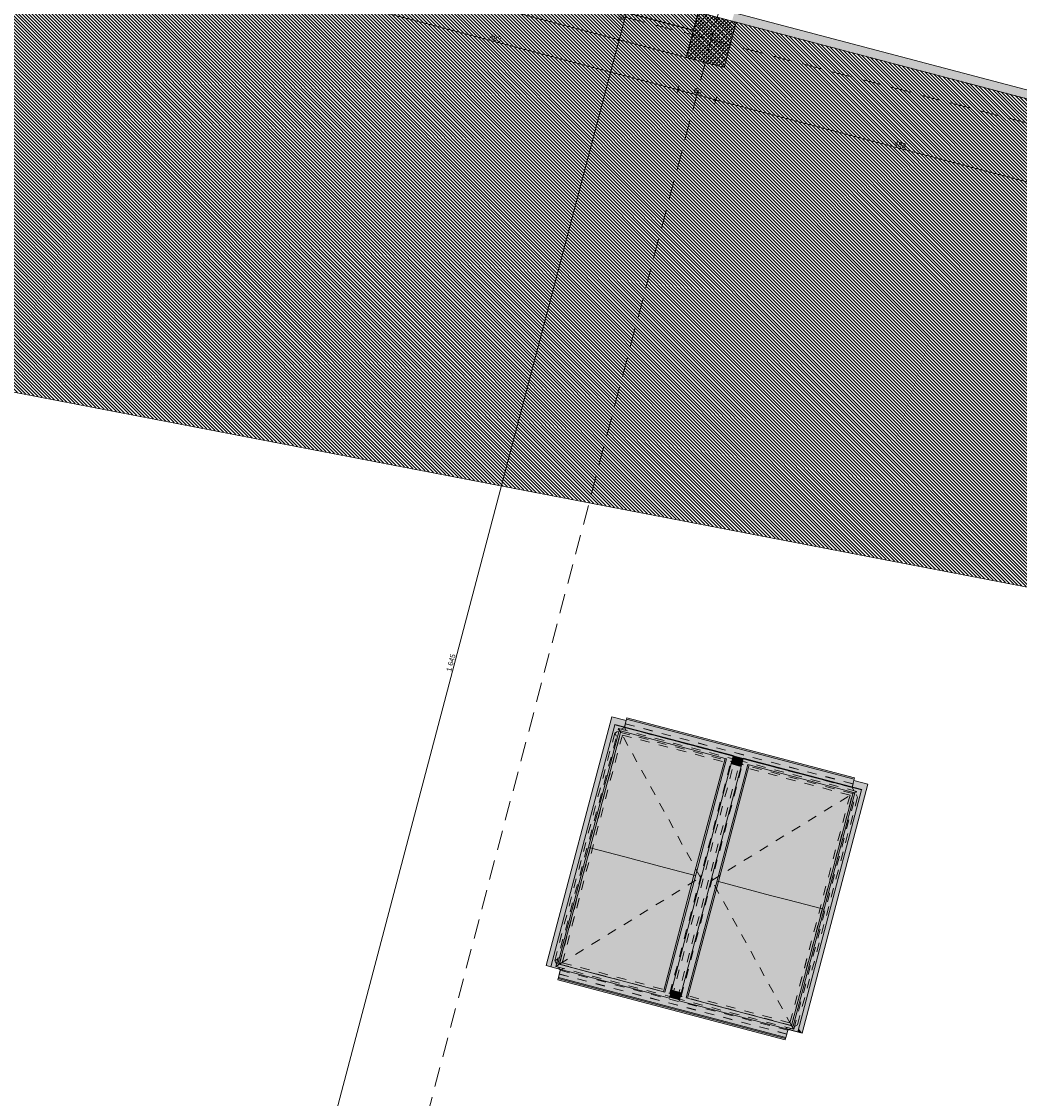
# Model space of a CAD drawing. Header units: millimetres. Extents: x -176817 to 18864955, y -12996033 to 201123.
# Tile 85 of 256: x 72977 to 85692, y 73247 to 86974. Entities that reach past the tile are written whole.
import ezdxf
from ezdxf.enums import TextEntityAlignment as Align

# ---------------------------------------------------------------- set-up
doc = ezdxf.new("R2010")
doc.units = ezdxf.units.MM
doc.header["$MEASUREMENT"] = 0
doc.linetypes.add('Przerywana', pattern=[240, 120, -120])
doc.linetypes.add('Przerywana długa', pattern=[390, 250, -140])
for name, color, linetype in [('213-A Wymiarowanie wewnętrzne', 7, 'Continuous'), ('231-A Ściany zewnętrzne', 7, 'Continuous'), ('232-A Klapy oddymiające', 7, 'Continuous'), ('232-A Klapy oddymiające podkład', 7, 'Continuous'), ('410-K Osie', 7, 'Continuous'), ('440-K Słupy', 7, 'Continuous'), ('450-K Belki', 7, 'Continuous'), ('842-G Opisy PW PZT', 7, 'Continuous')]:
    doc.layers.add(name, color=color, linetype=linetype)
doc.styles.add('STYL_AUTOMATYCZNY_4', font='arial.ttf')
doc.styles.add('STYL_AUTOMATYCZNY_8', font='ARIALN.TTF')
doc.dimstyles.new('STYL_AUTOMATYCZNY__3', dxfattribs={"dimtxt": 64.999998, "dimasz": 47.5, "dimexe": 0.18, "dimexo": 0.0625, "dimgap": 0, "dimtad": 1, "dimdec": 1, "dimlfac": 0.1, "dimzin": 0, "dimdsep": 46, "dimtxsty": 'STYL_AUTOMATYCZNY_4', "dimblk": 'ARROWHEAD_11', "dimblk1": 'ARROWHEAD_11', "dimblk2": 'ARROWHEAD_11', "dimcen": 0.09, "dimclrd": 30, "dimclre": 30, "dimclrt": 30, "dimazin": 0, "dimtfac": 1, "dimtdec": 4, "dimtmove": 0, "dimatfit": 3, "dimfxl": 0, "dimtolj": 1, "dimtzin": 0, "dimarcsym": 0})

# ---------------------------------------------------------------- blocks, each defined once
blk = doc.blocks.new('Ściana_167_2', base_point=(81969, 86749))
at = {"layer": '231-A Ściany zewnętrzne', "color": 7, "linetype": 'Continuous', "lineweight": 0, "flags": 128}
blk.add_lwpolyline([(76869, 88095), (81539, 86862)], dxfattribs=at)
blk = doc.blocks.new('Słup_111_2', base_point=(81766, 86741))
at = {"layer": '440-K Słupy', "linetype": 'Continuous', "lineweight": 0, "true_color": 0x000000}
h = blk.add_hatch(dxfattribs=at)
h.set_pattern_fill('Beton_zbrojony_0002', color=18, style=0, pattern_type=2)
h.set_pattern_definition([(45, (0, 0), (-49.497475, 49.497475), []), (45, (-24.75, 24.75), (-49.497475, 49.497475), [52.5, -17.5])])
h.paths.add_polyline_path([(81447, 86514), (81931, 86387), (82084, 86967), (82031, 86981), (81600, 87094)])
at = {"layer": '440-K Słupy', "color": 7, "linetype": 'Continuous', "lineweight": 0, "flags": 128}
blk.add_lwpolyline([(81600, 87094), (81447, 86514), (81931, 86387), (82084, 86967)], dxfattribs=at)
blk = doc.blocks.new('Ściana_284_2', base_point=(128065, 74834))
at = {"layer": '231-A Ściany zewnętrzne', "linetype": 'Continuous', "lineweight": 0, "true_color": 0x000000}
h = blk.add_hatch(dxfattribs=at)
h.set_pattern_fill('Styropian_0002', color=18, style=0, pattern_type=2)
h.set_pattern_definition([(255.218034, (0, 0), (-100.483585, 26.515076), [60, -120]), (255.218034, (27.28, -100.28), (-100.483585, 26.515076), [60, -120]), (315.218034, (-15.31, -58.01), (73.20452, 73.7638), [60, -120]), (315.218034, (85.18, -84.53), (73.20452, 73.7638), [60, -120]), (15.218034, (0, 0), (-27.27906, 100.278875), [60, -120]), (15.218034, (100.48, -26.52), (-27.27906, 100.278875), [60, -120])])
h.paths.add_polyline_path([(128093, 74940), (82059, 87087), (82031, 86981), (128065, 74834)])
at = {"layer": '231-A Ściany zewnętrzne', "color": 7, "linetype": 'Continuous', "lineweight": 0, "flags": 128}
for points in [[(89460, 85134), (82059, 87087)], [(82031, 86981), (89432, 85028)]]:
    blk.add_lwpolyline(points, dxfattribs=at)
blk = doc.blocks.new('Klapa mcr_PROLIGHT_DVP[276]_2', base_point=(81713, 76095))
at = {"layer": '232-A Klapy oddymiające', "linetype": 'Continuous', "lineweight": 0, "true_color": 0xffffff}
for points in [[(80537, 78014), (80587, 78001), (80500, 78112), (79663, 74940), (79982, 75911), (80057, 76197)], [(80500, 78112), (80679, 78056), (80681, 78064)], [(80660, 77982), (80679, 78056), (80500, 78112), (80587, 78001)], [(80681, 78064), (80682, 78064), (80500, 78112), (80500, 78112)], [(80593, 77935), (80535, 78009), (79722, 74925)], [(82045, 77611), (80537, 78014), (80535, 78009)], [(80593, 77935), (81958, 77575), (80535, 78009)], [(81958, 77575), (82045, 77611), (80535, 78009)], [(82045, 77611), (82046, 77616), (80537, 78014)], [(83279, 77396), (80686, 78080), (80660, 77982), (80994, 77893)], [(80686, 78080), (83590, 77333), (80691, 78098)], [(83590, 77333), (80686, 78080), (83585, 77315)], [(83590, 77334), (80691, 78099), (80691, 78098)], [(83590, 77333), (83590, 77334), (80691, 78098)], [(79809, 74961), (80593, 77935), (79722, 74925)], [(80221, 76443), (80614, 77929), (80612, 77930), (80482, 77513), (80201, 76448)], [(80662, 76326), (80624, 77927), (80614, 77929), (80221, 76443)], [(80482, 77513), (80612, 77930), (80593, 77935)], [(81272, 77756), (80624, 77927), (80662, 76326)], [(83559, 77216), (83585, 77315), (83279, 77396), (80994, 77893), (82046, 77616), (82046, 77615), (82173, 77582), (82173, 77582)], [(80883, 76267), (81278, 77754), (81272, 77756), (80662, 76326)], [(81104, 76209), (81283, 77753), (81278, 77754), (80883, 76267)], [(81104, 76209), (81545, 76094), (81293, 77750), (81283, 77753)], [(81941, 77579), (81293, 77750), (81545, 76094)], [(81231, 74527), (82045, 77611), (81173, 74601)], [(82045, 77611), (81958, 77575), (81173, 74601)], [(82230, 77503), (82172, 77577), (81358, 74493)], [(81687, 76550), (81958, 77575), (81941, 77579), (81545, 76094)], [(82152, 77503), (82161, 77535), (82033, 77566), (82025, 77537)], [(82161, 77535), (82169, 77565), (82042, 77599), (82033, 77566)], [(82052, 77598), (82043, 77602), (82042, 77601)], [(82042, 77600), (82169, 77566), (82169, 77568), (82042, 77601)], [(82169, 77565), (82169, 77566), (82042, 77600), (82042, 77599)], [(82169, 77568), (82173, 77581), (82046, 77614), (82043, 77602), (82052, 77598)], [(82173, 77582), (82046, 77615), (82046, 77614), (82173, 77581)], [(82172, 77577), (83681, 77179), (82173, 77582)], [(83594, 77143), (82172, 77577), (82230, 77503)], [(83681, 77179), (82172, 77577), (83594, 77143)], [(83681, 77179), (83683, 77184), (82173, 77582)], [(81445, 74530), (82230, 77503), (81358, 74493)], [(81470, 75432), (81937, 76688), (82148, 77486), (82021, 77520)], [(81858, 76011), (82246, 77499), (82244, 77499), (82136, 77150), (81837, 76016)], [(82299, 75894), (82257, 77496), (82246, 77499), (81858, 76011)], [(82148, 77488), (82149, 77489), (82022, 77523), (82021, 77522)], [(82148, 77488), (82021, 77522), (82021, 77522), (82148, 77488)], [(82148, 77488), (82021, 77522), (82021, 77520), (82148, 77486)], [(82148, 77488), (82148, 77488), (82021, 77522), (82021, 77522)], [(82148, 77488), (82148, 77488), (82021, 77522), (82021, 77522)], [(82149, 77489), (82152, 77502), (82078, 77523), (82025, 77537), (82022, 77523)], [(82152, 77502), (82152, 77503), (82078, 77523)], [(82244, 77499), (82230, 77503), (82136, 77150)], [(82905, 77325), (82257, 77496), (82299, 75894)], [(82299, 75894), (82519, 75835), (82910, 77323), (82905, 77325)], [(82519, 75835), (82740, 75777), (82915, 77322), (82910, 77323)], [(83181, 75662), (82926, 77319), (82915, 77322), (82740, 75777)], [(83181, 75662), (83574, 77148), (82926, 77319)], [(83632, 77197), (83762, 77251), (83581, 77299), (83559, 77216)], [(83762, 77251), (83581, 77299), (83581, 77299), (83762, 77251)], [(82867, 74095), (83681, 77179), (82810, 74169)], [(82810, 74169), (83681, 77179), (83594, 77143)], [(82925, 74079), (83762, 77251), (83444, 76280), (83424, 76203), (82879, 74138)], [(83324, 76118), (83594, 77143), (83574, 77148), (83181, 75662)], [(83762, 77251), (83632, 77197), (83683, 77184), (83444, 76280)], [(81385, 74595), (81937, 76688), (81470, 75432), (81258, 74628)], [(81565, 76088), (81687, 76550), (81545, 76094)], [(79829, 74956), (80221, 76443), (80080, 75990), (79809, 74961), (79819, 74959)], [(79829, 74956), (80477, 74785), (80221, 76443)], [(80080, 75990), (80221, 76443), (80201, 76448)], [(80488, 74782), (80662, 76326), (80221, 76443), (80477, 74785)], [(80488, 74782), (80493, 74781), (80883, 76267), (80662, 76326)], [(81104, 76209), (80883, 76267), (80493, 74781), (80498, 74779)], [(81146, 74608), (81104, 76209), (80498, 74779)], [(81157, 74606), (81545, 76094), (81104, 76209), (81146, 74608)], [(81266, 74955), (81565, 76088), (81545, 76094), (81157, 74606), (81158, 74605)], [(83324, 76118), (83181, 75662), (83202, 75656)], [(79733, 74969), (79982, 75911), (79663, 74940)], [(81461, 74525), (81858, 76011), (81716, 75555), (81445, 74530), (81450, 74528)], [(81461, 74525), (82109, 74354), (81858, 76011)], [(81858, 76011), (81837, 76016), (81716, 75555)], [(82120, 74352), (82299, 75894), (81858, 76011), (82109, 74354)], [(82125, 74350), (82519, 75835), (82299, 75894), (82120, 74352)], [(82130, 74349), (82740, 75777), (82519, 75835), (82125, 74350)], [(82130, 74349), (82779, 74178), (82740, 75777)], [(82789, 74175), (83181, 75662), (82740, 75777), (82779, 74178)], [(82922, 74595), (83202, 75656), (83181, 75662), (82789, 74175), (82791, 74175)], [(79844, 74892), (79845, 74893), (79722, 74925), (79722, 74925), (79733, 74969), (79663, 74940)], [(79722, 74925), (81231, 74527), (79809, 74961)], [(79809, 74961), (81231, 74527), (81173, 74601)], [(79809, 74961), (81173, 74601), (79809, 74961)], [(81173, 74601), (81157, 74606), (81146, 74608), (80488, 74782), (80477, 74785), (79819, 74959), (79859, 74948), (81173, 74601)], [(81158, 74605), (81173, 74601), (81266, 74955)], [(82717, 74023), (80348, 74760), (79845, 74893), (79817, 74788)], [(79809, 74757), (82708, 73992), (79814, 74775)], [(82713, 74009), (79817, 74788), (79814, 74775)], [(82713, 74009), (79814, 74775), (82708, 73992)], [(82713, 74009), (82717, 74023), (79817, 74788)], [(82717, 74023), (82744, 74128), (81358, 74493), (81358, 74494), (81360, 74501), (81233, 74535), (81231, 74527), (80348, 74760)], [(81233, 74536), (81360, 74502), (81363, 74513), (81236, 74547)], [(81363, 74513), (81371, 74543), (81245, 74579), (81236, 74547)], [(81371, 74543), (81380, 74575), (81253, 74609), (81245, 74579)], [(81380, 74575), (81383, 74588), (81256, 74622), (81253, 74609), (81337, 74586)], [(81380, 74575), (81380, 74575), (81253, 74609), (81253, 74609)], [(81380, 74575), (81380, 74575), (81253, 74609), (81253, 74609)], [(81337, 74586), (81253, 74609), (81253, 74609)], [(81383, 74588), (81384, 74590), (81257, 74624), (81256, 74622)], [(81383, 74588), (81383, 74588), (81256, 74622), (81256, 74622)], [(81384, 74590), (81385, 74595), (81258, 74628), (81257, 74624)], [(82810, 74170), (82922, 74595), (82791, 74175)], [(81360, 74501), (81360, 74502), (81233, 74536), (81233, 74535)], [(81358, 74493), (82867, 74095), (81445, 74530)], [(82867, 74095), (82810, 74169), (81445, 74530)], [(82799, 74172), (82759, 74183), (81445, 74530), (81445, 74530)], [(82810, 74169), (82810, 74170), (82789, 74175), (82779, 74178), (82120, 74352), (82109, 74354), (81450, 74528), (81490, 74518)], [(82925, 74079), (82868, 74097), (82867, 74095), (82744, 74128), (82744, 74127)], [(82925, 74079), (82879, 74138), (82869, 74100), (82868, 74097)]]:
    blk.add_hatch(color=7, dxfattribs=at).paths.add_polyline_path(points)
at = {"layer": '232-A Klapy oddymiające', "color": 7, "linetype": 'Continuous', "lineweight": 0}
for p, q in [((80500, 78112), (79663, 74940)), ((80500, 78112), (80681, 78064)), ((80500, 78112), (80500, 78112)), ((80682, 78064), (80500, 78112)), ((80535, 78009), (79722, 74925)), ((80537, 78014), (80535, 78009)), ((82045, 77611), (80535, 78009)), ((82046, 77616), (80537, 78014)), ((80660, 77982), (80686, 78080)), ((80691, 78098), (80686, 78080)), ((80686, 78080), (83585, 77315)), ((83590, 77334), (80691, 78099)), ((80691, 78099), (80691, 78098)), ((83590, 77333), (80691, 78098)), ((80593, 77935), (79809, 74961)), ((80614, 77929), (80221, 76443)), ((80593, 77935), (81958, 77575)), ((81958, 77575), (81173, 74601)), ((81231, 74527), (82045, 77611)), ((82172, 77577), (81358, 74493)), ((81545, 76094), (81941, 77579)), ((82169, 77565), (82042, 77599)), ((82045, 77611), (82046, 77616)), ((82173, 77581), (82046, 77614)), ((82173, 77582), (82172, 77577)), ((83681, 77179), (82172, 77577)), ((83683, 77184), (82173, 77582)), ((82230, 77503), (81445, 74530)), ((82246, 77499), (81858, 76011)), ((82021, 77522), (82148, 77488)), ((82148, 77488), (82021, 77522)), ((82021, 77520), (82148, 77486)), ((82022, 77523), (82149, 77489)), ((82025, 77537), (82152, 77503)), ((82230, 77503), (83594, 77143)), ((83559, 77216), (83585, 77315)), ((83581, 77299), (83762, 77251)), ((83762, 77251), (83581, 77299)), ((83585, 77315), (83590, 77333)), ((83590, 77333), (83590, 77334)), ((82867, 74095), (83681, 77179)), ((82925, 74079), (83762, 77251)), ((83181, 75662), (83574, 77148)), ((83681, 77179), (83683, 77184)), ((83762, 77251), (83762, 77251)), ((83594, 77143), (82810, 74169)), ((80221, 76443), (79829, 74956)), ((80201, 76448), (80221, 76443)), ((80221, 76443), (80662, 76326)), ((80662, 76326), (80883, 76267)), ((80883, 76267), (81104, 76209)), ((81104, 76209), (81545, 76094)), ((81157, 74606), (81545, 76094)), ((81545, 76094), (81565, 76088)), ((81858, 76011), (81461, 74525)), ((81837, 76016), (81858, 76011)), ((81858, 76011), (82299, 75894)), ((82299, 75894), (82519, 75835)), ((82519, 75835), (82740, 75777)), ((82740, 75777), (83181, 75662)), ((82789, 74175), (83181, 75662)), ((83181, 75662), (83202, 75656)), ((79809, 74961), (81173, 74601)), ((80477, 74785), (79809, 74961)), ((79663, 74940), (79844, 74892)), ((79722, 74925), (81231, 74527)), ((79845, 74893), (79817, 74788)), ((79814, 74775), (79809, 74757)), ((79809, 74757), (82708, 73992)), ((79817, 74788), (79814, 74775)), ((82713, 74009), (79814, 74775)), ((82717, 74023), (79817, 74788)), ((81173, 74601), (81157, 74606)), ((81236, 74547), (81363, 74513)), ((81253, 74609), (81380, 74575)), ((81256, 74622), (81383, 74588)), ((81384, 74590), (81257, 74624)), ((81258, 74628), (81385, 74595)), ((81233, 74536), (81360, 74502)), ((81358, 74493), (82867, 74095)), ((81445, 74530), (82810, 74169)), ((82109, 74354), (81445, 74530)), ((82744, 74128), (82717, 74023)), ((82744, 74127), (82925, 74079)), ((82810, 74170), (82789, 74175)), ((82708, 73992), (82713, 74009)), ((82713, 74009), (82717, 74023))]:
    blk.add_line(p, q, dxfattribs=at)
blk = doc.blocks.new('Belka_153_2', base_point=(81498, 86708))
at = {"layer": '450-K Belki', "color": 39, "linetype": 'Continuous', "lineweight": 0, "true_color": 0x573938, "flags": 128}
for points in [[(76869, 88095), (76930, 88327)], [(81600, 87094), (76930, 88327)], [(76777, 87747), (76869, 88095)], [(81539, 86862), (76869, 88095)], [(81447, 86514), (76777, 87747)], [(81539, 86862), (81600, 87094)], [(81447, 86514), (81539, 86862)]]:
    blk.add_lwpolyline(points, dxfattribs=at)
blk = doc.blocks.new('*D2974')
at = {"layer": '213-A Wymiarowanie wewnętrzne', "linetype": 'Continuous', "lineweight": 200}
for points in [[(76656, 87336), (76657, 87331), (76660, 87327), (76664, 87324), (76669, 87323), (76673, 87324), (76678, 87327), (76680, 87331), (76681, 87336), (76680, 87340), (76678, 87345), (76673, 87347), (76669, 87348), (76664, 87347), (76660, 87345), (76657, 87340)], [(81326, 86103), (81327, 86099), (81330, 86095), (81334, 86092), (81339, 86091), (81344, 86092), (81348, 86095), (81350, 86099), (81351, 86103), (81350, 86108), (81348, 86112), (81344, 86115), (81339, 86116), (81334, 86115), (81330, 86112), (81327, 86108)]]:
    blk.add_hatch(color=30, dxfattribs=at).paths.add_polyline_path(points)
at = {"layer": '213-A Wymiarowanie wewnętrzne', "color": 30, "linetype": 'Continuous', "lineweight": 0}
for p, q in [((76681, 87333), (81327, 86107)), ((81327, 86058), (81336, 86091)), ((81342, 86115), (81351, 86149))]:
    blk.add_line(p, q, dxfattribs=at)
blk.add_circle((81339, 86103), 12.5, dxfattribs=at)
at = {"layer": '213-A Wymiarowanie wewnętrzne', "color": 30, "lineweight": 200, "insert": (78935, 86751), "char_height": 65, "attachment_point": 7, "rotation": 345.218, "style": 'STYL_AUTOMATYCZNY_4'}
blk.add_mtext('\\A1;{\\pql;\\fArial|b0|i0|c238|p0;\\W1.000000;483}', dxfattribs=at)
blk = doc.blocks.new('ARROWHEAD_11')
at = {"color": 0, "linetype": 'Continuous', "lineweight": 0}
blk.add_line((0, 0), (-1, 0), dxfattribs=at)
at = {"color": 0, "linetype": 'Continuous', "lineweight": 0, "const_width": 0.25, "flags": 128}
blk.add_lwpolyline([(-0.125, 0, 1), (0.125, 0, 1)], format="xyb", close=True, dxfattribs=at)
blk = doc.blocks.new('*D2975')
at = {"layer": '213-A Wymiarowanie wewnętrzne', "linetype": 'Continuous', "lineweight": 200}
for points in [[(81326, 86103), (81327, 86099), (81330, 86095), (81334, 86092), (81339, 86091), (81344, 86092), (81348, 86095), (81350, 86099), (81351, 86103), (81350, 86108), (81348, 86112), (81344, 86115), (81339, 86116), (81334, 86115), (81330, 86112), (81327, 86108)], [(81810, 85976), (81811, 85971), (81813, 85967), (81818, 85964), (81822, 85963), (81827, 85964), (81831, 85967), (81834, 85971), (81835, 85976), (81834, 85981), (81831, 85985), (81827, 85987), (81822, 85988), (81818, 85987), (81813, 85985), (81811, 85981)]]:
    blk.add_hatch(color=30, dxfattribs=at).paths.add_polyline_path(points)
at = {"layer": '213-A Wymiarowanie wewnętrzne', "color": 30, "linetype": 'Continuous', "lineweight": 0}
for p, q in [((81351, 86100), (81810, 85979)), ((81826, 85988), (81834, 86021))]:
    blk.add_line(p, q, dxfattribs=at)
at = {"layer": '213-A Wymiarowanie wewnętrzne', "color": 30, "lineweight": 200, "insert": (81536, 86065), "char_height": 65, "attachment_point": 7, "rotation": 345.218, "style": 'STYL_AUTOMATYCZNY_4'}
blk.add_mtext('\\A1;{\\pql;\\fArial|b0|i0|c238|p0;\\W1.000000;50}', dxfattribs=at)
blk = doc.blocks.new('*D2976')
at = {"layer": '213-A Wymiarowanie wewnętrzne', "linetype": 'Continuous', "lineweight": 200}
for points in [[(81810, 85976), (81811, 85971), (81813, 85967), (81818, 85964), (81822, 85963), (81827, 85964), (81831, 85967), (81834, 85971), (81835, 85976), (81834, 85981), (81831, 85985), (81827, 85987), (81822, 85988), (81818, 85987), (81813, 85985), (81811, 85981)], [(86480, 84743), (86481, 84739), (86484, 84735), (86488, 84732), (86492, 84731), (86497, 84732), (86501, 84735), (86504, 84739), (86505, 84743), (86504, 84748), (86501, 84752), (86497, 84755), (86492, 84756), (86488, 84755), (86484, 84752), (86481, 84748)]]:
    blk.add_hatch(color=30, dxfattribs=at).paths.add_polyline_path(points)
at = {"layer": '213-A Wymiarowanie wewnętrzne', "color": 30, "linetype": 'Continuous', "lineweight": 0}
for p, q in [((81810, 85930), (81819, 85964)), ((81826, 85988), (81834, 86021)), ((81834, 85973), (86480, 84747)), ((86480, 84698), (86489, 84731)), ((86496, 84756), (86504, 84789))]:
    blk.add_line(p, q, dxfattribs=at)
for centre in [(81822, 85976), (86492, 84743)]:
    blk.add_circle(centre, 12.5, dxfattribs=at)
at = {"layer": '213-A Wymiarowanie wewnętrzne', "color": 30, "lineweight": 200, "insert": (84089, 85391), "char_height": 65, "attachment_point": 7, "rotation": 345.218, "style": 'STYL_AUTOMATYCZNY_4'}
blk.add_mtext('\\A1;{\\pql;\\fArial|b0|i0|c238|p0;\\W1.000000;483}', dxfattribs=at)
blk = doc.blocks.new('*D3034')
at = {"layer": '213-A Wymiarowanie wewnętrzne', "linetype": 'Continuous', "lineweight": 200}
for points in [[(62384, 74675), (62385, 74670), (62387, 74666), (62391, 74664), (62396, 74663), (62401, 74664), (62405, 74666), (62408, 74670), (62409, 74675), (62408, 74680), (62405, 74684), (62401, 74687), (62396, 74688), (62391, 74687), (62387, 74684), (62385, 74680)], [(77177, 70772), (77178, 70767), (77181, 70763), (77185, 70760), (77190, 70759), (77195, 70760), (77199, 70763), (77201, 70767), (77202, 70772), (77201, 70776), (77199, 70780), (77195, 70783), (77190, 70784), (77185, 70783), (77181, 70780), (77178, 70776)]]:
    blk.add_hatch(color=30, dxfattribs=at).paths.add_polyline_path(points)
at = {"layer": '213-A Wymiarowanie wewnętrzne', "color": 30, "linetype": 'Continuous', "lineweight": 0}
for p, q in [((62408, 74672), (77178, 70775)), ((77178, 70726), (77187, 70759)), ((77193, 70784), (77202, 70817))]:
    blk.add_line(p, q, dxfattribs=at)
blk.add_circle((77190, 70772), 12.5, dxfattribs=at)
at = {"layer": '213-A Wymiarowanie wewnętrzne', "color": 30, "lineweight": 200, "insert": (69688, 72764), "char_height": 65, "attachment_point": 7, "rotation": 345.218, "style": 'STYL_AUTOMATYCZNY_4'}
blk.add_mtext('\\A1;{\\pql;\\fArial|b0|i0|c238|p0;\\W1.000000;1\xa0530}', dxfattribs=at)
blk = doc.blocks.new('*D3210')
at = {"layer": '213-A Wymiarowanie wewnętrzne', "linetype": 'Continuous', "lineweight": 200}
for points in [[(80731, 87320), (80732, 87316), (80735, 87312), (80739, 87309), (80744, 87308), (80749, 87309), (80753, 87312), (80755, 87316), (80756, 87320), (80755, 87325), (80753, 87329), (80749, 87332), (80744, 87333), (80739, 87332), (80735, 87329), (80732, 87325)], [(80578, 86740), (80579, 86736), (80582, 86731), (80586, 86729), (80591, 86728), (80596, 86729), (80600, 86731), (80602, 86736), (80603, 86740), (80602, 86745), (80600, 86749), (80596, 86752), (80591, 86753), (80586, 86752), (80582, 86749), (80579, 86745)]]:
    blk.add_hatch(color=30, dxfattribs=at).paths.add_polyline_path(points)
at = {"layer": '213-A Wymiarowanie wewnętrzne', "color": 30, "linetype": 'Continuous', "lineweight": 0}
for p, q in [((80741, 87308), (80594, 86752)), ((80699, 87332), (80732, 87324)), ((80750, 87345), (80747, 87333)), ((80756, 87317), (80789, 87308)), ((80545, 86752), (80579, 86743)), ((80603, 86737), (80636, 86728))]:
    blk.add_line(p, q, dxfattribs=at)
blk.add_circle((80744, 87320), 12.5, dxfattribs=at)
at = {"layer": '213-A Wymiarowanie wewnętrzne', "color": 30, "lineweight": 200, "insert": (80642, 86986), "char_height": 65, "attachment_point": 7, "rotation": 75.218, "style": 'STYL_AUTOMATYCZNY_4'}
blk.add_mtext('\\A1;{\\pql;\\fArial|b0|i0|c238|p0;\\W1.000000;60}', dxfattribs=at)
blk = doc.blocks.new('*D3211')
at = {"layer": '213-A Wymiarowanie wewnętrzne', "linetype": 'Continuous', "lineweight": 200}
for points in [[(80578, 86740), (80579, 86736), (80582, 86731), (80586, 86729), (80591, 86728), (80596, 86729), (80600, 86731), (80602, 86736), (80603, 86740), (80602, 86745), (80600, 86749), (80596, 86752), (80591, 86753), (80586, 86752), (80582, 86749), (80579, 86745)], [(76381, 70835), (76382, 70830), (76385, 70826), (76389, 70823), (76394, 70822), (76398, 70823), (76403, 70826), (76405, 70830), (76406, 70835), (76405, 70840), (76403, 70844), (76398, 70846), (76394, 70847), (76389, 70846), (76385, 70844), (76382, 70840)]]:
    blk.add_hatch(color=30, dxfattribs=at).paths.add_polyline_path(points)
at = {"layer": '213-A Wymiarowanie wewnętrzne', "color": 30, "linetype": 'Continuous', "lineweight": 0}
for p, q in [((80588, 86728), (76397, 70847)), ((80545, 86752), (80579, 86743))]:
    blk.add_line(p, q, dxfattribs=at)
blk.add_circle((80591, 86740), 12.5, dxfattribs=at)
at = {"layer": '213-A Wymiarowanie wewnętrzne', "color": 30, "lineweight": 200, "insert": (78451, 78683), "char_height": 65, "attachment_point": 7, "rotation": 75.218, "style": 'STYL_AUTOMATYCZNY_4'}
blk.add_mtext('\\A1;{\\pql;\\fArial|b0|i0|c238|p0;\\W1.000000;1\xa0645}', dxfattribs=at)
blk = doc.blocks.new('*D3217')
at = {"layer": '213-A Wymiarowanie wewnętrzne', "linetype": 'Continuous', "lineweight": 200}
for points in [[(127171, 75066), (127172, 75062), (127174, 75057), (127178, 75055), (127183, 75054), (127188, 75055), (127192, 75057), (127195, 75062), (127196, 75066), (127195, 75071), (127192, 75075), (127188, 75078), (127183, 75079), (127178, 75078), (127174, 75075), (127172, 75071)], [(127018, 74486), (127018, 74481), (127021, 74477), (127025, 74475), (127030, 74474), (127035, 74475), (127039, 74477), (127042, 74481), (127043, 74486), (127042, 74491), (127039, 74495), (127035, 74498), (127030, 74499), (127025, 74498), (127021, 74495), (127018, 74491)]]:
    blk.add_hatch(color=30, dxfattribs=at).paths.add_polyline_path(points)
at = {"layer": '213-A Wymiarowanie wewnętrzne', "color": 30, "linetype": 'Continuous', "lineweight": 0}
for p, q in [((127189, 75090), (127186, 75078)), ((127180, 75054), (127033, 74498)), ((127138, 75078), (127171, 75069)), ((127195, 75063), (127228, 75054)), ((126985, 74498), (127018, 74489)), ((127042, 74483), (127075, 74474))]:
    blk.add_line(p, q, dxfattribs=at)
for centre in [(127183, 75066), (127030, 74486)]:
    blk.add_circle(centre, 12.5, dxfattribs=at)
at = {"layer": '213-A Wymiarowanie wewnętrzne', "color": 30, "lineweight": 200, "insert": (127081, 74732), "char_height": 65, "attachment_point": 7, "rotation": 75.218, "style": 'STYL_AUTOMATYCZNY_4'}
blk.add_mtext('\\A1;{\\pql;\\fArial|b0|i0|c238|p0;\\W1.000000;60}', dxfattribs=at)
blk = doc.blocks.new('*D3218')
at = {"layer": '213-A Wymiarowanie wewnętrzne', "linetype": 'Continuous', "lineweight": 200}
for points in [[(127018, 74486), (127018, 74481), (127021, 74477), (127025, 74475), (127030, 74474), (127035, 74475), (127039, 74477), (127042, 74481), (127043, 74486), (127042, 74491), (127039, 74495), (127035, 74498), (127030, 74499), (127025, 74498), (127021, 74495), (127018, 74491)], [(122820, 58581), (122821, 58576), (122824, 58572), (122828, 58569), (122833, 58568), (122838, 58569), (122842, 58572), (122844, 58576), (122845, 58581), (122844, 58585), (122842, 58589), (122838, 58592), (122833, 58593), (122828, 58592), (122824, 58589), (122821, 58585)]]:
    blk.add_hatch(color=30, dxfattribs=at).paths.add_polyline_path(points)
at = {"layer": '213-A Wymiarowanie wewnętrzne', "color": 30, "linetype": 'Continuous', "lineweight": 0}
blk.add_line((127027, 74474), (122836, 58593), dxfattribs=at)
at = {"layer": '213-A Wymiarowanie wewnętrzne', "color": 30, "lineweight": 200, "insert": (124890, 66429), "char_height": 65, "attachment_point": 7, "rotation": 75.218, "style": 'STYL_AUTOMATYCZNY_4'}
blk.add_mtext('\\A1;{\\pql;\\fArial|b0|i0|c238|p0;\\W1.000000;1\xa0645}', dxfattribs=at)
blk = doc.blocks.new('*D3224')
at = {"layer": '213-A Wymiarowanie wewnętrzne', "linetype": 'Continuous', "lineweight": 200}
for points in [[(158093, 66907), (158094, 66902), (158097, 66898), (158101, 66895), (158106, 66894), (158111, 66895), (158115, 66898), (158117, 66902), (158118, 66907), (158117, 66911), (158115, 66915), (158111, 66918), (158106, 66919), (158101, 66918), (158097, 66915), (158094, 66911)], [(157940, 66326), (157941, 66322), (157944, 66318), (157948, 66315), (157953, 66314), (157957, 66315), (157961, 66318), (157964, 66322), (157965, 66326), (157964, 66331), (157961, 66335), (157957, 66338), (157953, 66339), (157948, 66338), (157944, 66335), (157941, 66331)]]:
    blk.add_hatch(color=30, dxfattribs=at).paths.add_polyline_path(points)
at = {"layer": '213-A Wymiarowanie wewnętrzne', "color": 30, "linetype": 'Continuous', "lineweight": 0}
for p, q in [((158103, 66895), (157956, 66339)), ((158060, 66919), (158094, 66910)), ((158112, 66931), (158109, 66919)), ((158118, 66903), (158151, 66895)), ((157907, 66338), (157941, 66330)), ((157965, 66323), (157998, 66315))]:
    blk.add_line(p, q, dxfattribs=at)
for centre in [(158106, 66907), (157953, 66326)]:
    blk.add_circle(centre, 12.5, dxfattribs=at)
at = {"layer": '213-A Wymiarowanie wewnętrzne', "color": 30, "lineweight": 200, "insert": (158004, 66572), "char_height": 65, "attachment_point": 7, "rotation": 75.218, "style": 'STYL_AUTOMATYCZNY_4'}
blk.add_mtext('\\A1;{\\pql;\\fArial|b0|i0|c238|p0;\\W1.000000;60}', dxfattribs=at)
blk = doc.blocks.new('*D3225')
at = {"layer": '213-A Wymiarowanie wewnętrzne', "linetype": 'Continuous', "lineweight": 200}
for points in [[(157940, 66326), (157941, 66322), (157944, 66318), (157948, 66315), (157953, 66314), (157957, 66315), (157961, 66318), (157964, 66322), (157965, 66326), (157964, 66331), (157961, 66335), (157957, 66338), (157953, 66339), (157948, 66338), (157944, 66335), (157941, 66331)], [(153743, 50421), (153744, 50416), (153747, 50412), (153751, 50409), (153756, 50408), (153760, 50409), (153764, 50412), (153767, 50416), (153768, 50421), (153767, 50426), (153764, 50430), (153760, 50432), (153756, 50433), (153751, 50432), (153747, 50430), (153744, 50426)]]:
    blk.add_hatch(color=30, dxfattribs=at).paths.add_polyline_path(points)
at = {"layer": '213-A Wymiarowanie wewnętrzne', "color": 30, "linetype": 'Continuous', "lineweight": 0}
for p, q in [((157949, 66314), (153759, 50433)), ((153710, 50433), (153743, 50424)), ((153768, 50418), (153801, 50409))]:
    blk.add_line(p, q, dxfattribs=at)
blk.add_circle((153756, 50421), 12.5, dxfattribs=at)
at = {"layer": '213-A Wymiarowanie wewnętrzne', "color": 30, "lineweight": 200, "insert": (155813, 58269), "char_height": 65, "attachment_point": 7, "rotation": 75.218, "style": 'STYL_AUTOMATYCZNY_4'}
blk.add_mtext('\\A1;{\\pql;\\fArial|b0|i0|c238|p0;\\W1.000000;1\xa0645}', dxfattribs=at)
blk = doc.blocks.new('*D3231')
at = {"layer": '213-A Wymiarowanie wewnętrzne', "linetype": 'Continuous', "lineweight": 200}
for points in [[(172104, 63210), (172104, 63205), (172107, 63201), (172111, 63198), (172116, 63197), (172121, 63198), (172125, 63201), (172128, 63205), (172129, 63210), (172128, 63214), (172125, 63218), (172121, 63221), (172116, 63222), (172111, 63221), (172107, 63218), (172104, 63214)], [(171950, 62630), (171951, 62625), (171954, 62621), (171958, 62618), (171963, 62617), (171968, 62618), (171972, 62621), (171974, 62625), (171975, 62630), (171974, 62634), (171972, 62638), (171968, 62641), (171963, 62642), (171958, 62641), (171954, 62638), (171951, 62634)]]:
    blk.add_hatch(color=30, dxfattribs=at).paths.add_polyline_path(points)
at = {"layer": '213-A Wymiarowanie wewnętrzne', "color": 30, "linetype": 'Continuous', "lineweight": 0}
for p, q in [((172113, 63198), (171966, 62642)), ((172071, 63222), (172104, 63213)), ((172122, 63234), (172119, 63222)), ((172128, 63206), (172161, 63198)), ((171918, 62641), (171951, 62633)), ((171975, 62626), (172008, 62618))]:
    blk.add_line(p, q, dxfattribs=at)
for centre in [(172116, 63210), (171963, 62630)]:
    blk.add_circle(centre, 12.5, dxfattribs=at)
at = {"layer": '213-A Wymiarowanie wewnętrzne', "color": 30, "lineweight": 200, "insert": (172014, 62875), "char_height": 65, "attachment_point": 7, "rotation": 75.218, "style": 'STYL_AUTOMATYCZNY_4'}
blk.add_mtext('\\A1;{\\pql;\\fArial|b0|i0|c238|p0;\\W1.000000;60}', dxfattribs=at)
blk = doc.blocks.new('*D3232')
at = {"layer": '213-A Wymiarowanie wewnętrzne', "linetype": 'Continuous', "lineweight": 200}
for points in [[(171950, 62630), (171951, 62625), (171954, 62621), (171958, 62618), (171963, 62617), (171968, 62618), (171972, 62621), (171974, 62625), (171975, 62630), (171974, 62634), (171972, 62638), (171968, 62641), (171963, 62642), (171958, 62641), (171954, 62638), (171951, 62634)], [(167753, 46724), (167754, 46719), (167757, 46715), (167761, 46712), (167766, 46711), (167771, 46712), (167775, 46715), (167777, 46719), (167778, 46724), (167777, 46729), (167775, 46733), (167771, 46735), (167766, 46736), (167761, 46735), (167757, 46733), (167754, 46729)]]:
    blk.add_hatch(color=30, dxfattribs=at).paths.add_polyline_path(points)
at = {"layer": '213-A Wymiarowanie wewnętrzne', "color": 30, "linetype": 'Continuous', "lineweight": 0}
blk.add_line((171960, 62617), (167769, 46736), dxfattribs=at)
at = {"layer": '213-A Wymiarowanie wewnętrzne', "color": 30, "lineweight": 200, "insert": (169823, 54572), "char_height": 65, "attachment_point": 7, "rotation": 75.218, "style": 'STYL_AUTOMATYCZNY_4'}
blk.add_mtext('\\A1;{\\pql;\\fArial|b0|i0|c238|p0;\\W1.000000;1\xa0645}', dxfattribs=at)
blk = doc.blocks.new('Standardowy znacznik osi[629]_2', base_point=(84050, 95397))
at = {"layer": '410-K Osie', "color": 5, "linetype": 'Przerywana długa', "lineweight": 0}
blk.add_line((83284, 92496), (62258, 12814), dxfattribs=at)
at = {"layer": '410-K Osie', "color": 7, "lineweight": 0, "style": 'STYL_AUTOMATYCZNY_8'}
for tag, p in [('AC_MarkerText_1_0', (84103, 95566)), ('AC_MarkerText_1_1', (61482, 9841))]:
    blk.add_attdef(tag, text='', height=100, rotation=345.218, dxfattribs=at).set_placement(p, align=Align.TOP_CENTER)
blk = doc.blocks.new('Standardowy znacznik osi[633]_2', base_point=(32891, 99637))
at = {"layer": '410-K Osie', "color": 5, "linetype": 'Przerywana długa', "lineweight": 0}
blk.add_line((35792, 98872), (269813, 37120), dxfattribs=at)
at = {"layer": '410-K Osie', "color": 7, "lineweight": 0, "style": 'STYL_AUTOMATYCZNY_8'}
for tag, p in [('AC_MarkerText_1_0', (32791, 99718)), ('AC_MarkerText_1_1', (272855, 36371))]:
    blk.add_attdef(tag, text='', height=100, rotation=345.218, dxfattribs=at).set_placement(p, align=Align.TOP_CENTER)

msp = doc.modelspace()

# ---------------------------------------------------------------- hatches: boundary and pattern name
at = {"layer": '842-G Opisy PW PZT', "linetype": 'Continuous', "lineweight": 0, "true_color": 0xe8e8e8}
h = msp.add_hatch(dxfattribs=at)
h.set_pattern_fill('Pasy_0002', color=254, style=0, pattern_type=2)
h.set_pattern_definition([(134.93251, (101839.315, 70594.414), (21.238177, 21.188201), [])])
h.paths.add_polyline_path([(20311.76, 31594.87), (37993.06, 98601.3), (172924.44, 62996.33), (42984.58, 88008.54)])

# ---------------------------------------------------------------- linework, layer by layer
at = {"layer": '232-A Klapy oddymiające podkład', "color": 7, "linetype": 'Przerywana', "lineweight": 0}
for p, q in [((80618.31, 77952.35), (80657.47, 77975.15)), ((80670.22, 78023.5), (80657.47, 77975.15)), ((83558.18, 77209.73), (80657.47, 77975.15)), ((80680.27, 77936), (80657.47, 77975.15)), ((80669.91, 78022.29), (83570.6, 77256.87)), ((80670.22, 78023.5), (83570.92, 77258.08)), ((79769.84, 75003.26), (80535.26, 77903.98)), ((79783.5, 74929.38), (80583.6, 77961.51)), ((79832.38, 74957.85), (80612.07, 77912.62)), ((80535.26, 77903.98), (80569.43, 77923.87)), ((80558.08, 77864.8), (80535.26, 77903.98)), ((80583.6, 77961.51), (82065.77, 77570.4)), ((80583.6, 77961.51), (80612.07, 77912.62)), ((80612.07, 77912.62), (82016.89, 77541.93)), ((81265.67, 74538.27), (82065.77, 77570.4)), ((82016.89, 77541.93), (82065.77, 77570.4)), ((81237.2, 74587.15), (82016.89, 77541.93)), ((81333.42, 74520.39), (82133.52, 77552.52)), ((81382.3, 74548.86), (82161.99, 77503.64)), ((82129.26, 77536.36), (82061.51, 77554.24)), ((82129.58, 77537.57), (82061.83, 77555.45)), ((83615.7, 77161.41), (82133.52, 77552.52)), ((82161.99, 77503.64), (82133.52, 77552.52)), ((83566.82, 77132.94), (82161.99, 77503.64)), ((82592.73, 77464.49), (82592.77, 77464.47)), ((82509.76, 77382.96), (82491.79, 77387.7)), ((82509.76, 77382.96), (82509.81, 77382.94)), ((82815.6, 74129.28), (83615.7, 77161.41)), ((83570.92, 77258.08), (83558.18, 77209.73)), ((83580.98, 77170.57), (83558.18, 77209.73)), ((83615.7, 77161.41), (83566.82, 77132.94)), ((82787.13, 74178.16), (83566.82, 77132.94)), ((82863.93, 74186.81), (83629.36, 77087.52)), ((83629.36, 77087.52), (83609.46, 77121.69)), ((80083.09, 75798.46), (80002.15, 75491.72)), ((80083.09, 75798.46), (80083.14, 75798.45)), ((79926.73, 75597.84), (79926.78, 75597.83)), ((79809.01, 75026.08), (79769.84, 75003.26)), ((79769.84, 75003.26), (79792.66, 74964.09)), ((79783.5, 74929.38), (79832.38, 74957.85)), ((79832.38, 74957.85), (81237.2, 74587.15)), ((82983.8, 75033.04), (82902.86, 74726.3)), ((82983.8, 75033.04), (82983.85, 75033.02)), ((79783.5, 74929.38), (81265.67, 74538.27)), ((79818.21, 74920.22), (79841.01, 74881.06)), ((79828.26, 74832.71), (79841.01, 74881.06)), ((79828.26, 74832.71), (82728.95, 74067.29)), ((79828.58, 74833.92), (82729.27, 74068.5)), ((79880.17, 74903.87), (79841.01, 74881.06)), ((79841.01, 74881.06), (82741.73, 74115.64)), ((82903.38, 74728.23), (82903.42, 74728.22)), ((83020.83, 74781.39), (83020.87, 74781.38)), ((81237.2, 74587.15), (81265.67, 74538.27)), ((81337.37, 74535.34), (81269.61, 74553.21)), ((81337.68, 74536.54), (81269.93, 74554.42)), ((81382.3, 74548.86), (81333.42, 74520.39)), ((82787.13, 74178.16), (81382.3, 74548.86)), ((82815.6, 74129.28), (81333.42, 74520.39)), ((81744.33, 74482.24), (81726.37, 74486.99)), ((81728.3, 74486.48), (81728.35, 74486.46)), ((81744.33, 74482.24), (81744.38, 74482.23)), ((82953.79, 74527.35), (82953.84, 74527.34)), ((81776.27, 74370.39), (81776.32, 74370.38)), ((82718.92, 74154.79), (82741.73, 74115.64)), ((82780.88, 74138.44), (82741.73, 74115.64)), ((82815.6, 74129.28), (82787.13, 74178.16)), ((82863.93, 74186.81), (82824.76, 74163.99)), ((82728.95, 74067.29), (82741.73, 74115.64))]:
    msp.add_line(p, q, dxfattribs=at)
for points in [[(79832.38, 74957.85), (81627.05, 76064.54), (80612.07, 77912.62)], [(82787.13, 74178.16), (81772.15, 76026.25), (83566.82, 77132.94)]]:
    msp.add_lwpolyline(points, dxfattribs=at)
msp.add_lwpolyline([(80631.95, 77878.46), (83532.66, 77113.04), (82767.24, 74212.33), (79866.53, 74977.75)], close=True, dxfattribs=at)
at = {"layer": '842-G Opisy PW PZT', "color": 9, "linetype": 'Continuous', "lineweight": 0, "flags": 128}
msp.add_lwpolyline([(20311.76, 31594.87), (37993.06, 98601.3), (172924.44, 62996.33), (42984.58, 88008.54)], close=True, dxfattribs=at)

# ---------------------------------------------------------------- block references
at = {"layer": '231-A Ściany zewnętrzne', "color": 7, "lineweight": 0}
for name, p in [('Ściana_167_2', (81969.43, 86748.87)), ('Ściana_284_2', (128064.94, 74833.61))]:
    msp.add_blockref(name, p, dxfattribs=at)
at = {"layer": '232-A Klapy oddymiające', "color": 7, "linetype": 'Continuous', "lineweight": 0}
msp.add_blockref('Klapa mcr_PROLIGHT_DVP[276]_2', (81712.81, 76095.48), dxfattribs=at)
at = {"layer": '410-K Osie', "color": 5, "linetype": 'Continuous', "lineweight": 0}
for name, p in [('Standardowy znacznik osi[633]_2', (32891.23, 99637.28)), ('Standardowy znacznik osi[629]_2', (84049.68, 95396.64))]:
    msp.add_blockref(name, p, dxfattribs=at)
at = {"layer": '440-K Słupy', "color": 7, "lineweight": 0}
msp.add_blockref('Słup_111_2', (81765.56, 86740.58), dxfattribs=at)
at = {"layer": '450-K Belki', "color": 39, "lineweight": 0, "true_color": 0x573938}
msp.add_blockref('Belka_153_2', (81498.3, 86707.68), dxfattribs=at)

# ---------------------------------------------------------------- dimensions: what is measured, and where the dimension line sits
at = {"layer": '213-A Wymiarowanie wewnętrzne', "color": 30, "linetype": 'Continuous', "lineweight": 200}
for base, p1, p2, angle, picture, middle, turn in [((81338.84, 86103.36), (76777.15, 87746.63), (81447.28, 86514.3), 345.218034, '*D2974', (79015.23, 86763.56), 345.218034), ((80590.79, 86740.3), (82083.85, 86966.86), (81930.77, 86386.72), 255.218034, '*D3210', (80623.31, 87041.88), 75.218034), ((127030.02, 74486.17), (82083.85, 86966.86), (81930.77, 86386.72), 255.218034, '*D3217', (127062.54, 74787.74), 75.218034), ((157952.64, 66326.47), (82083.85, 86966.86), (81930.77, 86386.72), 255.218034, '*D3224', (157985.16, 66628.04), 75.218034), ((171962.93, 62629.51), (82083.85, 86966.86), (81930.77, 86386.72), 255.218034, '*D3231', (171995.45, 62931.08), 75.218034), ((76393.72, 70834.74), (81930.77, 86386.72), (77830.36, 70455.64), 255.218034, '*D3211', (78448.25, 78799.09), 75.218034), ((81822.33, 85975.78), (81447.28, 86514.3), (81930.77, 86386.72), 345.218034, '*D2975', (81592.09, 86083.6), 345.218034), ((122832.95, 58580.6), (81930.77, 86386.72), (77830.36, 70455.64), 255.218034, '*D3218', (124887.48, 66544.96), 75.218034), ((153755.57, 50420.9), (81930.77, 86386.72), (77830.36, 70455.64), 255.218034, '*D3225', (155810.1, 58385.26), 75.218034), ((167765.85, 46723.94), (81930.77, 86386.72), (77830.36, 70455.64), 255.218034, '*D3232', (169820.38, 54688.3), 75.218034), ((86492.46, 84743.46), (81930.77, 86386.72), (86600.89, 85154.39), 345.218034, '*D2976', (84168.85, 85403.66), 345.218034), ((77189.76, 70771.56), (62359.9, 74537.91), (77153.53, 70634.24), 345.218034, '*D3034', (69804.53, 72767.4), 345.218034)]:
    dim = msp.add_linear_dim(base=base, p1=p1, p2=p2, angle=angle, dimstyle='STYL_AUTOMATYCZNY__3', dxfattribs=at)
    dim.commit()
    dim.dimension.update_dxf_attribs({"geometry": picture, "text_midpoint": middle, "dimtype": 160, "text_rotation": turn})

doc.saveas('drawing.dxf')
